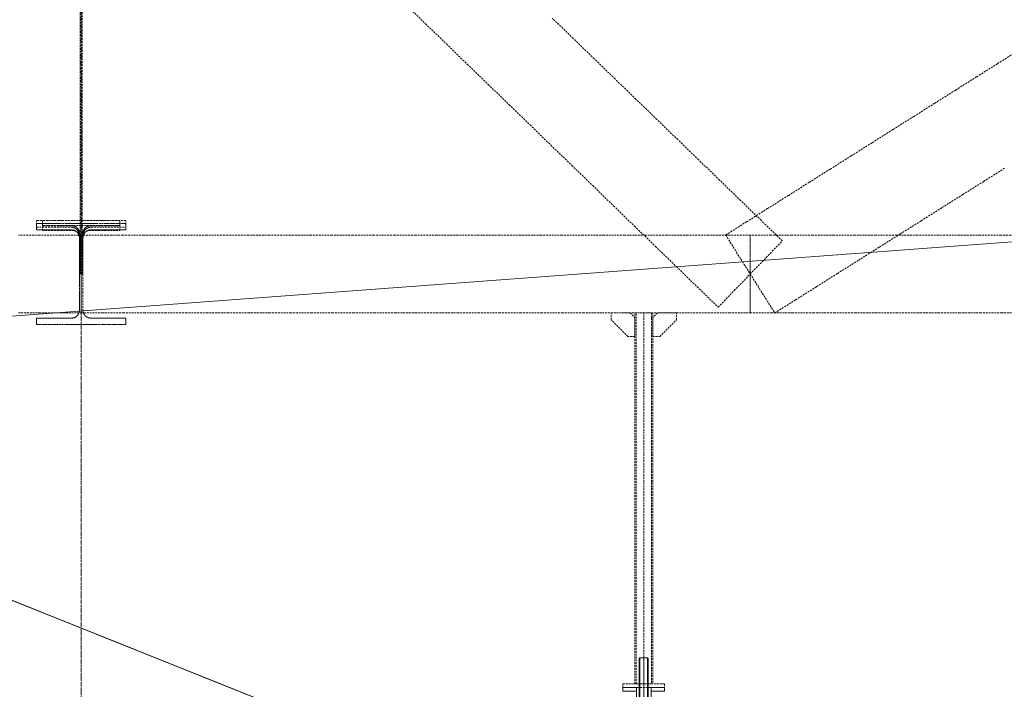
# Model space of a CAD drawing. Header units: millimetres. Extents: x -176817 to 571382, y -58489 to 156123.
# Tile 42 of 256: x -28953 to -25641, y -26804 to -24553. Entities that reach past the tile are written whole.
import ezdxf

# ---------------------------------------------------------------- set-up
doc = ezdxf.new("R2010")
doc.units = ezdxf.units.MM
doc.header["$LTSCALE"] = 0.2
for name, pattern in [('AM_ISO08W050', [18, 12, -1.5, 3, -1.5]), ('AM_ISO08W050x2', [9, 6, -0.75, 1.5, -0.75]), ('DASHDOT', [25.4, 12.7, -6.35, 0, -6.35]), ('HIDDEN', [9.525, 6.35, -3.175])]:
    doc.linetypes.add(name, pattern=pattern)
doc.layers.get('0').update_dxf_attribs({"lineweight": 13})
doc.layers.get('Defpoints').update_dxf_attribs({"lineweight": 13})
for name, color, linetype, lineweight in [('-A Siatka', 30, 'Continuous', 35), ('-AAA Podkład', 252, 'Continuous', 13), ('-AAA Widok', 2, 'Continuous', 30), ('-AAA Wymiar', 1, 'Continuous', 18), ('AM_0N', 7, 'Continuous', 13), ('AM_7N', 4, 'AM_ISO08W050', 13)]:
    doc.layers.add(name, color=color, linetype=linetype, lineweight=lineweight)
doc.styles.get("Standard").update_dxf_attribs({"font": 'arial.ttf'})
doc.styles.add('WYMIARY', font='ROMANS.shx', dxfattribs={"width": 0.75, "oblique": 15})
doc.dimstyles.new('1 do 100', dxfattribs={"dimscale": 100, "dimtxt": 2, "dimasz": 2.5, "dimexe": 1.25, "dimexo": 0.625, "dimtad": 1, "dimdec": 0, "dimtxsty": 'WYMIARY', "dimcen": 2.5, "dimclrd": 256, "dimclre": 256, "dimclrt": 2, "dimadec": 0, "dimazin": 0, "dimtfac": 1, "dimtdec": 0, "dimtmove": 0, "dimatfit": 3, "dimfxl": 1.25, "dimlwd": -1, "dimlwe": -1, "dimarcsym": 0})
doc.dimstyles.new('STANDARD-100', dxfattribs={"dimscale": 100, "dimtxt": 2, "dimasz": 2, "dimexe": 0, "dimexo": 0, "dimgap": 0.6, "dimtad": 1, "dimdec": 0, "dimzin": 12, "dimdsep": 46, "dimtxsty": 'Standard', "dimcen": 1, "dimclrd": 256, "dimclre": 256, "dimclrt": 2, "dimadec": 0, "dimazin": 0, "dimtfac": 1, "dimtdec": 0, "dimtmove": 0, "dimatfit": 3, "dimfxl": 0, "dimtolj": 1, "dimtzin": 0, "dimarcsym": 0})

# ---------------------------------------------------------------- blocks, each defined once
blk = doc.blocks.new('*D9')
at = {"layer": '-AAA Wymiar', "transparency": 16777216}
for p, q in [((-19745.8, -45733.6), (-19745.8, 19037.7)), ((-28477.9, 18912.7), (-19995.8, 18912.7)), ((-28727.9, 18850.2), (-28727.9, 18787.7))]:
    blk.add_line(p, q, dxfattribs=at)
for points in [[(-28477.9, 18954.4), (-28477.9, 18871), (-28727.9, 18912.7)], [(-19995.8, 18954.4), (-19995.8, 18871), (-19745.8, 18912.7)]]:
    blk.add_solid(points, dxfattribs=at)
at = {"layer": 'Defpoints', "color": 0, "transparency": 16777216}
for p in [(-28727.9, 18912.7), (-19745.8, 18912.7), (-19745.8, -45796.1)]:
    blk.add_point(p, dxfattribs=at)
at = {"layer": '-AAA Wymiar', "color": 2, "transparency": 16777216, "insert": (-24236.9, 19075.2), "char_height": 200, "attachment_point": 5, "style": 'WYMIARY'}
blk.add_mtext('8982', dxfattribs=at)
blk = doc.blocks.new('*D881')
at = {"layer": '-AAA Podkład', "linetype": 'HIDDEN', "lineweight": -2, "ltscale": 5, "transparency": 16777216}
for p, q in [((25450, -43854), (25450, -46507.2)), ((28242, -44958.9), (28242, -46507.2)), ((28042, -46507.2), (25650, -46507.2))]:
    blk.add_line(p, q, dxfattribs=at)
at = {"layer": '-AAA Podkład', "linetype": 'HIDDEN', "ltscale": 5, "transparency": 16777216}
for points in [[(25650, -46473.9), (25650, -46540.5), (25450, -46507.2)], [(28042, -46473.9), (28042, -46540.5), (28242, -46507.2)]]:
    blk.add_solid(points, dxfattribs=at)
at = {"layer": 'Defpoints', "color": 0, "linetype": 'HIDDEN', "ltscale": 5, "transparency": 16777216}
for p in [(25450, -43854), (28242, -44958.9, 0), (25450, -46507.2)]:
    blk.add_point(p, dxfattribs=at)
at = {"layer": '-AAA Podkład', "color": 2, "linetype": 'HIDDEN', "ltscale": 5, "transparency": 16777216, "insert": (26846, -46345.1), "char_height": 200, "attachment_point": 5}
blk.add_mtext('\\A1;2792', dxfattribs=at)
blk = doc.blocks.new('*U1083')
at = {"layer": 'AM_0N'}
for p, q in [((-28, 230.6), (28, 230.6)), ((-28, 226.6), (-28, 230.6)), ((28, 226.6), (-28, 226.6)), ((28, 230.6), (28, 226.6))]:
    blk.add_line(p, q, dxfattribs=at)
at = {"layer": 'AM_7N', "linetype": 'AM_ISO08W050x2'}
blk.add_line((0, 233.6), (0, 223.6), dxfattribs=at)
blk = doc.blocks.new('*U1084')
at = {"layer": 'AM_0N'}
for p, q in [((33.8, 222.6), (-33, 222.6)), ((29.3, 219.8), (-30.7, 209)), ((-30.7, 201.1), (7.4, 194.3)), ((-2.7, 214.1), (-30.3, 215.9)), ((-29.7, 215.9), (30.3, 219.9)), ((-29.3, 201.1), (30.7, 211.9)), ((30.7, 198.2), (-7.4, 205.1)), ((30, 219.9), (30.3, 219.9)), ((29.3, 198.2), (-30.7, 187.4)), ((-30.7, 179.5), (7.4, 172.7)), ((29.3, 176.6), (-30.7, 165.8)), ((-29.3, 179.5), (30.7, 190.3)), ((-29.3, 157.9), (30.7, 168.7)), ((30.7, 176.6), (-7.4, 183.5)), ((-30.7, 157.9), (7.4, 151.1)), ((29.3, 155), (-30.7, 144.2)), ((-30.7, 136.3), (7.4, 129.5)), ((29.3, 133.4), (-30.7, 122.6)), ((-29.3, 136.3), (30.7, 147.1)), ((30.7, 155), (-7.4, 161.9)), ((30.7, 133.4), (-7.4, 140.3)), ((-33.8, 112), (33, 112)), ((29.7, 118.7), (-30.3, 114.7)), ((-30, 114.7), (-30.3, 114.7)), ((-29.3, 114.7), (30.7, 125.5)), ((2.7, 120.5), (30.3, 118.7))]:
    blk.add_line(p, q, dxfattribs=at)
for centre, start, end in [((-30, 219.9), 138.0181, 273.8226), ((-30, 205.1), 100.2034, 280.2034), ((30, 215.9), 280.2034, 100.2034), ((30, 223.9), 273.8226, 340.5288), ((-30, 183.5), 100.2034, 280.2034), ((-30, 161.9), 100.2034, 280.2034), ((30, 194.3), 280.2034, 100.2034), ((30, 172.7), 280.2034, 100.2034), ((-30, 140.3), 100.2034, 280.2034), ((30, 151.1), 280.2034, 100.2034), ((30, 129.5), 280.2034, 100.2034), ((-30, 118.7), 100.2034, 280.2034), ((-30, 110.7), 93.8226, 160.5288), ((30, 114.7), 318.0181, 93.8226)]:
    blk.add_arc(centre, 4, start, end, dxfattribs=at)
at = {"layer": 'AM_7N', "linetype": 'AM_ISO08W050x2'}
for p, q in [((-30, 109), (-30, 225.6)), ((0, 109), (0, 225.6)), ((30, 109), (30, 225.6))]:
    blk.add_line(p, q, dxfattribs=at)
blk = doc.blocks.new('*U1085')
at = {"layer": 'AM_0N'}
for p, q in [((-28, 82), (28, 82)), ((-28, 78), (-28, 82)), ((28, 78), (-28, 78)), ((28, 82), (28, 78))]:
    blk.add_line(p, q, dxfattribs=at)
at = {"layer": 'AM_7N', "linetype": 'AM_ISO08W050x2'}
blk.add_line((0, 85), (0, 75), dxfattribs=at)
blk = doc.blocks.new('*U1086')
at = {"layer": 'AM_0N'}
for p, q in [((-26.6, 242.6), (-21.4, 245.6)), ((-26.6, 242.6), (-26.6, 233.6)), ((-26.6, 233.6), (-21.4, 230.6)), ((21.3, 245.6), (-21.4, 245.6)), ((-13.3, 242.6), (-13.3, 233.6)), ((13.3, 242.6), (13.3, 233.6)), ((26.6, 242.6), (21.3, 245.6)), ((26.6, 233.6), (21.3, 230.6)), ((26.6, 242.6), (26.6, 233.6)), ((21.3, 230.6), (-21.4, 230.6))]:
    blk.add_line(p, q, dxfattribs=at)
for centre, radius, start, end in [((-19.9, 232.9), 11.7, 55.5615, 115.5615), ((-19.9, 243.3), 11.7, 244.4385, 304.4385), ((0, 200.7), 43.9, 72.383, 107.617), ((0, 275.4), 43.9, 252.383, 287.617), ((19.9, 232.9), 11.7, 64.4385, 124.4385), ((19.9, 243.3), 11.7, 235.5615, 295.5615)]:
    blk.add_arc(centre, radius, start, end, dxfattribs=at)
at = {"layer": 'AM_7N', "linetype": 'AM_ISO08W050x2'}
blk.add_line((0, 248.6), (0, 227.6), dxfattribs=at)
blk = doc.blocks.new('A$C09B41FFC')
at = {"layer": '-AAA Podkład', "color": 7}
for p, q in [((-13, 500), (-13, 284.6)), ((0, 500), (0, 70)), ((13, 500), (13, 284.6)), ((-13, 264.6), (-13, 214.6)), ((13, 264.6), (13, 214.6)), ((-16, 222.6), (-16, 226.6)), ((-15, 222.6), (15, 222.6)), ((-15, 214.6), (15, 214.6)), ((16, 222.6), (16, 226.6)), ((-16.2, 172.6), (-15, 172.6)), ((-15.2, 171.6), (-15, 171.6)), ((15, 172.6), (16.2, 172.6)), ((15, 171.6), (15.2, 171.6)), ((-16.2, 82), (-15, 82)), ((-16.2, 82), (-15, 82)), ((-15.2, 83), (-15, 83)), ((16.2, 82, 0), (15, 82, 0)), ((21.2, 82), (20, 82))]:
    blk.add_line(p, q, dxfattribs=at)
for points in [[(15, 284.6), (15, 498), (13, 500), (-13, 500), (-15, 498), (-15, 284.6)], [(-15, 264.6), (-10.5, 264.6), (-10.5, 284.6), (-15, 284.6)], [(15, 264.6), (10.5, 264.6), (10.5, 284.6), (15, 284.6)], [(-15, 264.6), (-15, 72), (-13, 70), (13, 70), (15, 72), (15, 264.6)], [(-15, 226.6), (-38.1, 226.6), (-38.1, 222.6), (-15, 222.6)], [(-15, 222.6), (-38.1, 222.6), (-38.1, 207.6), (-15, 207.6)], [(15, 226.6), (38.1, 226.6), (38.1, 222.6), (15, 222.6)], [(15, 222.6), (38.1, 222.6), (38.1, 207.6), (15, 207.6)], [(-25, 112), (-41.2, 112), (-41.2, 98), (-25, 98)], [(25, 98), (41.3, 98), (41.3, 112), (25, 112)]]:
    blk.add_lwpolyline(points, dxfattribs=at)
at = {"layer": '-AAA Podkład', "color": 7, "elevation": 0}
for points in [[(-25, 400), (-70, 400), (-70, 388), (-25, 388)], [(25, 388), (70, 388), (70, 400), (25, 400)], [(-44.4, 12), (-44.4, 112), (-41.2, 112), (-41.2, 12)], [(44.5, 12), (44.5, 112), (41.3, 112), (41.3, 12)]]:
    blk.add_lwpolyline(points, dxfattribs=at)
for points in [[(-25, 340), (-25, 400), (-14.2, 400), (-13.2, 399), (-13.2, 341), (-14.2, 340)], [(25, 340), (25, 400), (14.2, 400), (13.2, 399), (13.2, 341), (14.2, 340)]]:
    blk.add_lwpolyline(points, close=True, dxfattribs=at)
at = {"layer": '-AAA Podkład', "color": 7}
for points in [[(-38.1, 207.6), (-35.2, 207.6), (-35.2, 222.6), (-38.1, 222.6)], [(38.1, 207.6), (35.2, 207.6), (35.2, 222.6), (38.1, 222.6)], [(-25, 172.6), (-25, 82), (-16.2, 82), (-15.2, 83), (-15.2, 171.6), (-16.2, 172.6)], [(25, 172.6), (25, 82), (16.2, 82), (15.2, 83), (15.2, 171.6), (16.2, 172.6)]]:
    blk.add_lwpolyline(points, close=True, dxfattribs=at)
blk.add_circle((-30, 118.7), 4, dxfattribs=at)
for points in [[(-25, 112), (-25, 113), (-26, 112)], [(25, 112), (25, 113), (26, 112)]]:
    blk.add_solid(points, dxfattribs=at)
for name in ['*U1083', '*U1086', '*U1084', '*U1085']:
    blk.add_blockref(name, (0, 0), dxfattribs=at)
blk = doc.blocks.new('Profil rev.B')
at = {"layer": '-A Siatka', "linetype": 'HIDDEN', "const_width": 3, "elevation": 0}
blk.add_lwpolyline([(24789.1, 1112.9), (24789.1, 1062.9), (27533.8, -36.5, 0.095882), (27543.4, -38.4), (28668.6, -37.5), (28668.6, 9.2)], format="xyb", dxfattribs=at)
blk = doc.blocks.new('Podkład rev.B')
at = {"layer": '-AAA Podkład', "linetype": 'HIDDEN', "ltscale": 5}
for p, q in [((26350, 2544.3, 0), (26350, -48454.9, 0)), ((28242, -43221, 0), (28242, -44469.2, 0))]:
    blk.add_line(p, q, dxfattribs=at)
for points in [[(28492.2, -43202.3), (28546.1, -43146.7), (28600, -43091), (28653.9, -43035.3), (28707.8, -42979.6), (28637.5, -42911.5), (28567.2, -42843.5), (28496.9, -42775.4), (28426.6, -42707.4), (28356.2, -42639.3), (28285.9, -42571.3), (28215.6, -42503.2), (28145.3, -42435.1), (28075, -42367.1), (28004.7, -42299), (27934.4, -42231)], [(27437.5, -42181.5), (27507.8, -42249.6), (27578.1, -42317.6), (27648.4, -42385.7), (27718.8, -42453.7), (27789.1, -42521.8), (27859.4, -42589.8), (27929.7, -42657.9), (28000, -42725.9), (28070.3, -42794), (28140.6, -42862.1), (28210.9, -42930.1), (28281.3, -42998.2), (28351.6, -43066.2), (28421.9, -43134.3), (28492.2, -43202.3)], [(26347, -42206.2), (26347, -42274.3), (26347, -42342.3), (26347, -42410.4), (26347, -42478.5), (26347, -42546.5), (26347, -42614.6), (26347, -42682.6), (26347, -42750.7), (26347, -42818.7), (26347, -42886.8), (26347, -42954.9), (26347, -43022.9), (26347, -43091), (26353, -43091), (26353, -43022.9), (26353, -42954.9), (26353, -42886.8), (26353, -42818.7), (26353, -42750.7), (26353, -42682.6), (26353, -42614.6), (26353, -42546.5), (26353, -42478.5), (26353, -42410.4), (26353, -42342.3), (26353, -42274.3), (26353, -42206.2)], [(29501.8, -42339.8), (29431.5, -42384.1), (29361.1, -42428.4), (29290.8, -42472.7), (29220.5, -42517), (29150.2, -42561.3), (29079.9, -42605.5), (29009.6, -42649.8), (28939.3, -42694.1), (28869, -42738.4), (28798.6, -42782.7), (28728.3, -42827), (28658, -42871.2), (28587.7, -42915.5), (28517.4, -42959.8), (28558.7, -43025.4), (28600, -43091), (28641.3, -43156.5), (28682.6, -43222.1), (28752.9, -43177.8), (28823.2, -43133.6), (28893.5, -43089.3), (28963.9, -43045), (29034.2, -43000.7), (29104.5, -42956.4), (29174.8, -42912.1), (29245.1, -42867.8), (29315.4, -42823.6), (29385.7, -42779.3), (29456, -42735)], [(26356, -43091), (26356, -43026.6), (26356, -42962.2), (26356, -42961.5), (26356, -42960.9), (26356.1, -42960.2), (26356.1, -42959.5), (26356.2, -42958.8), (26356.3, -42958.1), (26356.4, -42957.5), (26356.5, -42956.8), (26356.6, -42956.1), (26356.8, -42955.4), (26356.9, -42954.8), (26357.1, -42954.1), (26357.3, -42953.5), (26357.5, -42952.8), (26357.7, -42952.2), (26358, -42951.5), (26358.2, -42950.9), (26358.5, -42950.3), (26358.7, -42949.6), (26359, -42949), (26359.3, -42948.4), (26359.7, -42947.8), (26360, -42947.2), (26360.4, -42946.6), (26360.7, -42946.1), (26361.1, -42945.5), (26361.5, -42944.9), (26361.9, -42944.4), (26362.3, -42943.8), (26362.7, -42943.3), (26363.2, -42942.8), (26363.6, -42942.3), (26364.1, -42941.8), (26364.6, -42941.3), (26365.1, -42940.8), (26365.6, -42940.4), (26366.1, -42939.9), (26366.6, -42939.5), (26367.1, -42939.1), (26367.7, -42938.6), (26368.3, -42938.3), (26368.8, -42937.9), (26369.4, -42937.5), (26370, -42937.2), (26370.6, -42936.8), (26371.2, -42936.5), (26371.8, -42936.2), (26372.4, -42935.9), (26373, -42935.6), (26373.7, -42935.4), (26374.3, -42935.1), (26374.9, -42934.9), (26375.6, -42934.7), (26376.3, -42934.5), (26376.9, -42934.3), (26377.6, -42934.2), (26378.2, -42934.1), (26378.9, -42933.9), (26379.6, -42933.8), (26380.3, -42933.8), (26381, -42933.7), (26381.6, -42933.6), (26382.3, -42933.6), (26383, -42933.6), (26441.5, -42933.6), (26500, -42933.6), (26500, -42910.8), (26425, -42910.8), (26350, -42910.8), (26275, -42910.8), (26200, -42910.8), (26200, -42933.6), (26258.5, -42933.6), (26317, -42933.6), (26317.7, -42933.6), (26318.4, -42933.6), (26319, -42933.7), (26319.7, -42933.8), (26320.4, -42933.8), (26321.1, -42933.9), (26321.8, -42934.1), (26322.4, -42934.2), (26323.1, -42934.3), (26323.7, -42934.5), (26324.4, -42934.7), (26325.1, -42934.9), (26325.7, -42935.1), (26326.3, -42935.4), (26327, -42935.6), (26327.6, -42935.9), (26328.2, -42936.2), (26328.8, -42936.5), (26329.4, -42936.8), (26330, -42937.2), (26330.6, -42937.5), (26331.2, -42937.9), (26331.7, -42938.3), (26332.3, -42938.6), (26332.9, -42939.1), (26333.4, -42939.5), (26333.9, -42939.9), (26334.4, -42940.4), (26334.9, -42940.8), (26335.4, -42941.3), (26335.9, -42941.8), (26336.4, -42942.3), (26336.8, -42942.8), (26337.3, -42943.3), (26337.7, -42943.8), (26338.1, -42944.4), (26338.5, -42944.9), (26338.9, -42945.5), (26339.3, -42946.1), (26339.6, -42946.6), (26340, -42947.2), (26340.3, -42947.8), (26340.7, -42948.4), (26341, -42949), (26341.3, -42949.6), (26341.5, -42950.3), (26341.8, -42950.9), (26342, -42951.5), (26342.3, -42952.2), (26342.5, -42952.8), (26342.7, -42953.5), (26342.9, -42954.1), (26343.1, -42954.8), (26343.2, -42955.5), (26343.4, -42956.1), (26343.5, -42956.8), (26343.6, -42957.5), (26343.7, -42958.1), (26343.8, -42958.8), (26343.9, -42959.5), (26343.9, -42960.2), (26344, -42960.9), (26344, -42961.5), (26344, -42962.2), (26344, -43026.6), (26344, -43091), (26356, -43091)], [(26353.8, -43091), (26353.8, -43027.4), (26353.8, -42963.8), (26353.8, -42962.3), (26353.8, -42960.9), (26353.9, -42959.4), (26354.1, -42958), (26354.3, -42956.6), (26354.5, -42955.1), (26354.8, -42953.7), (26355.1, -42952.3), (26355.5, -42950.9), (26355.9, -42949.5), (26356.4, -42948.1), (26356.6, -42947.5), (26356.9, -42946.8), (26357.1, -42946.1), (26357.4, -42945.5), (26357.7, -42944.8), (26358, -42944.1), (26358.3, -42943.5), (26358.7, -42942.8), (26359, -42942.2), (26359.4, -42941.6), (26359.7, -42941), (26360.1, -42940.4), (26360.5, -42939.7), (26360.9, -42939.2), (26361.4, -42938.6), (26361.8, -42938), (26362.3, -42937.4), (26362.7, -42936.9), (26363.2, -42936.3), (26363.7, -42935.8), (26364.2, -42935.3), (26364.7, -42934.8), (26365.3, -42934.3), (26365.8, -42933.8), (26366.4, -42933.4), (26367, -42933), (26367.6, -42932.5), (26368.2, -42932.1), (26368.8, -42931.8), (26369.1, -42931.6), (26369.4, -42931.4), (26369.7, -42931.3), (26370.1, -42931.1), (26370.4, -42930.9), (26370.7, -42930.8), (26371.1, -42930.7), (26371.4, -42930.5), (26371.7, -42930.4), (26372.1, -42930.3), (26372.4, -42930.1), (26372.8, -42930), (26373.1, -42929.9), (26373.5, -42929.8), (26373.8, -42929.8), (26374.2, -42929.7), (26374.5, -42929.6), (26374.9, -42929.5), (26375.2, -42929.5), (26375.6, -42929.4), (26375.9, -42929.4), (26376.3, -42929.3), (26376.7, -42929.3), (26377, -42929.3), (26377.4, -42929.3), (26377.8, -42929.3), (26428.9, -42929.3), (26480, -42929.3), (26480, -42911.3), (26415, -42911.3), (26350, -42911.3), (26285, -42911.3), (26220, -42911.3), (26220, -42929.3), (26271.1, -42929.3), (26322.3, -42929.3), (26322.6, -42929.3), (26323, -42929.3), (26323.3, -42929.3), (26323.7, -42929.3), (26324.1, -42929.4), (26324.4, -42929.4), (26324.8, -42929.5), (26325.1, -42929.5), (26325.5, -42929.6), (26325.8, -42929.7), (26326.2, -42929.8), (26326.5, -42929.8), (26326.9, -42929.9), (26327.2, -42930), (26327.6, -42930.1), (26327.9, -42930.3), (26328.3, -42930.4), (26328.6, -42930.5), (26328.9, -42930.7), (26329.3, -42930.8), (26329.6, -42930.9), (26329.9, -42931.1), (26330.3, -42931.3), (26330.6, -42931.4), (26330.9, -42931.6), (26331.2, -42931.8), (26331.8, -42932.2), (26332.4, -42932.5), (26333, -42933), (26333.6, -42933.4), (26334.2, -42933.8), (26334.7, -42934.3), (26335.3, -42934.8), (26335.8, -42935.3), (26336.3, -42935.8), (26336.8, -42936.3), (26337.3, -42936.9), (26337.7, -42937.4), (26338.2, -42938), (26338.6, -42938.6), (26339.1, -42939.2), (26339.5, -42939.8), (26339.9, -42940.4), (26340.3, -42941), (26340.6, -42941.6), (26341, -42942.2), (26341.3, -42942.9), (26341.7, -42943.5), (26342, -42944.1), (26342.3, -42944.8), (26342.6, -42945.5), (26342.9, -42946.1), (26343.1, -42946.8), (26343.4, -42947.5), (26343.6, -42948.2), (26344.1, -42949.5), (26344.5, -42950.9), (26344.9, -42952.3), (26345.2, -42953.7), (26345.5, -42955.1), (26345.7, -42956.6), (26345.9, -42958), (26346.1, -42959.4), (26346.2, -42960.9), (26346.2, -42962.3), (26346.3, -42963.8), (26346.3, -43027.4), (26346.3, -43091), (26353.8, -43091)], [(26383, -42942.5), (26441.5, -42942.5), (26500, -42942.5), (26500, -42921), (26425, -42921), (26350, -42921), (26275, -42921), (26200, -42921), (26200, -42942.5), (26258.5, -42942.5), (26317, -42942.5), (26317.6, -42942.5), (26318.2, -42942.5), (26318.8, -42942.5), (26319.4, -42942.6), (26320, -42942.6), (26320.7, -42942.7), (26321.3, -42942.8), (26321.9, -42942.9), (26322.5, -42943), (26323.2, -42943.2), (26323.8, -42943.3), (26324.4, -42943.5), (26325.1, -42943.7), (26325.7, -42943.9), (26326.3, -42944.1), (26326.9, -42944.4), (26327.6, -42944.6), (26328.2, -42944.9), (26328.8, -42945.2), (26329.4, -42945.5), (26330, -42945.8), (26330.6, -42946.1), (26331.2, -42946.5), (26331.8, -42946.9), (26332.3, -42947.3), (26332.9, -42947.7), (26333.5, -42948.1), (26334, -42948.5), (26334.6, -42948.9), (26335.1, -42949.4), (26335.6, -42949.9), (26336.1, -42950.4), (26336.6, -42950.9), (26337.1, -42951.4), (26337.5, -42951.9), (26338, -42952.4), (26338.4, -42953), (26338.8, -42953.5), (26339.2, -42954.1), (26339.6, -42954.7), (26340, -42955.3), (26340.3, -42955.9), (26340.7, -42956.5), (26341, -42957.1), (26341.3, -42957.7), (26341.6, -42958.3), (26341.8, -42958.9), (26342.1, -42959.5), (26342.3, -42960.2), (26342.6, -42960.8), (26342.8, -42961.4), (26343, -42962), (26343.1, -42962.7), (26343.3, -42963.3), (26343.4, -42963.9), (26343.5, -42964.6), (26343.7, -42965.2), (26343.8, -42965.8), (26343.8, -42966.4), (26343.9, -42967), (26343.9, -42967.7), (26344, -42968.3), (26344, -42968.9), (26344, -42969.5), (26344, -43030.2), (26344, -43091), (26344, -43151.7), (26344, -43212.5), (26344, -43213.1), (26344, -43213.7), (26343.9, -43214.3), (26343.9, -43214.9), (26343.8, -43215.5), (26343.8, -43216.1), (26343.7, -43216.8), (26343.5, -43217.4), (26343.4, -43218), (26343.3, -43218.6), (26343.1, -43219.3), (26343, -43219.9), (26342.8, -43220.5), (26342.6, -43221.2), (26342.3, -43221.8), (26342.1, -43222.4), (26341.8, -43223), (26341.6, -43223.6), (26341.3, -43224.3), (26341, -43224.9), (26340.7, -43225.5), (26340.3, -43226.1), (26340, -43226.7), (26339.6, -43227.2), (26339.2, -43227.8), (26338.8, -43228.4), (26338.4, -43228.9), (26338, -43229.5), (26337.5, -43230), (26337.1, -43230.5), (26336.6, -43231.1), (26336.1, -43231.6), (26335.6, -43232), (26335.1, -43232.5), (26334.6, -43233), (26334, -43233.4), (26333.5, -43233.9), (26332.9, -43234.3), (26332.3, -43234.7), (26331.8, -43235.1), (26331.2, -43235.4), (26330.6, -43235.8), (26330, -43236.1), (26329.4, -43236.4), (26328.8, -43236.8), (26328.2, -43237), (26327.6, -43237.3), (26326.9, -43237.6), (26326.3, -43237.8), (26325.7, -43238), (26325.1, -43238.2), (26324.4, -43238.4), (26323.8, -43238.6), (26323.2, -43238.8), (26322.5, -43238.9), (26321.9, -43239), (26321.3, -43239.1), (26320.7, -43239.2), (26320, -43239.3), (26319.4, -43239.4), (26318.8, -43239.4), (26318.2, -43239.4), (26317.6, -43239.5), (26317, -43239.5), (26258.5, -43239.5), (26200, -43239.5), (26200, -43261), (26275, -43261), (26350, -43261), (26425, -43261), (26500, -43261), (26500, -43239.5), (26441.5, -43239.5), (26383, -43239.5), (26441.5, -43239.5), (26500, -43239.5), (26500, -43261), (26400, -43261), (26300, -43261), (26200, -43261), (26200, -43239.5), (26258.5, -43239.5), (26317, -43239.5), (26317.7, -43239.5), (26318.3, -43239.4), (26319, -43239.4), (26319.6, -43239.3), (26320.3, -43239.3), (26321, -43239.2), (26321.6, -43239.1), (26322.3, -43238.9), (26322.9, -43238.8), (26323.6, -43238.7), (26324.2, -43238.5), (26324.8, -43238.3), (26325.5, -43238.1), (26326.1, -43237.9), (26326.7, -43237.7), (26327.3, -43237.4), (26327.9, -43237.1), (26328.5, -43236.9), (26329.1, -43236.6), (26329.7, -43236.3), (26330.3, -43236), (26330.9, -43235.6), (26331.4, -43235.3), (26332, -43234.9), (26332.5, -43234.5), (26333.1, -43234.2), (26333.6, -43233.8), (26334.1, -43233.3), (26334.6, -43232.9), (26335.1, -43232.5), (26335.6, -43232), (26336.1, -43231.6), (26336.6, -43231.1), (26337, -43230.6), (26337.4, -43230.1), (26337.9, -43229.6), (26338.3, -43229.1), (26338.7, -43228.5), (26339.1, -43228), (26339.5, -43227.5), (26339.8, -43226.9), (26340.2, -43226.3), (26340.5, -43225.8), (26340.8, -43225.2), (26341.1, -43224.6), (26341.4, -43224), (26341.7, -43223.4), (26341.9, -43222.8), (26342.2, -43222.2), (26342.4, -43221.6), (26342.6, -43220.9), (26342.8, -43220.3), (26343, -43219.7), (26343.2, -43219), (26343.3, -43218.4), (26343.5, -43217.7), (26343.6, -43217.1), (26343.7, -43216.4), (26343.8, -43215.8), (26343.9, -43215.1), (26343.9, -43214.5), (26344, -43213.8), (26344, -43213.1), (26344, -43212.5), (26344, -43131.5), (26344, -43050.5), (26344, -42969.5), (26344, -42968.8), (26344, -42968.1), (26343.9, -42967.5), (26343.9, -42966.8), (26343.8, -42966.2), (26343.7, -42965.5), (26343.6, -42964.8), (26343.5, -42964.2), (26343.3, -42963.6), (26343.2, -42962.9), (26343, -42962.3), (26342.8, -42961.6), (26342.6, -42961), (26342.4, -42960.4), (26342.2, -42959.8), (26341.9, -42959.1), (26341.7, -42958.5), (26341.4, -42957.9), (26341.1, -42957.3), (26340.8, -42956.7), (26340.5, -42956.2), (26340.2, -42955.6), (26339.8, -42955), (26339.5, -42954.5), (26339.1, -42953.9), (26338.7, -42953.4), (26338.3, -42952.9), (26337.9, -42952.3), (26337.4, -42951.8), (26337, -42951.3), (26336.6, -42950.8), (26336.1, -42950.4), (26335.6, -42949.9), (26335.1, -42949.5), (26334.6, -42949), (26334.1, -42948.6), (26333.6, -42948.2), (26333.1, -42947.8), (26332.5, -42947.4), (26332, -42947), (26331.4, -42946.7), (26330.9, -42946.3), (26330.3, -42946), (26329.7, -42945.7), (26329.1, -42945.3), (26328.5, -42945.1), (26327.9, -42944.8), (26327.3, -42944.5), (26326.7, -42944.3), (26326.1, -42944), (26325.5, -42943.8), (26324.8, -42943.6), (26324.2, -42943.4), (26323.6, -42943.3), (26322.9, -42943.1), (26322.3, -42943), (26321.6, -42942.9), (26321, -42942.8), (26320.3, -42942.7), (26319.6, -42942.6), (26319, -42942.5), (26318.3, -42942.5), (26317.7, -42942.5), (26317, -42942.5), (26258.5, -42942.5), (26200, -42942.5), (26200, -42921), (26300, -42921), (26400, -42921), (26500, -42921), (26500, -42942.5), (26441.5, -42942.5), (26383, -42942.5), (26382.4, -42942.5), (26381.8, -42942.5), (26381.2, -42942.5), (26380.6, -42942.6), (26380, -42942.6), (26379.3, -42942.7), (26378.7, -42942.8), (26378.1, -42942.9), (26377.5, -42943), (26376.8, -42943.2), (26376.2, -42943.3), (26375.6, -42943.5), (26374.9, -42943.7), (26374.3, -42943.9), (26373.7, -42944.1), (26373.1, -42944.4), (26372.4, -42944.6), (26371.8, -42944.9), (26371.2, -42945.2), (26370.6, -42945.5), (26370, -42945.8), (26369.4, -42946.1), (26368.8, -42946.5), (26368.2, -42946.9), (26367.7, -42947.3), (26367.1, -42947.7), (26366.5, -42948.1), (26366, -42948.5), (26365.4, -42948.9), (26364.9, -42949.4), (26364.4, -42949.9), (26363.9, -42950.4), (26363.4, -42950.9), (26362.9, -42951.4), (26362.5, -42951.9), (26362, -42952.4), (26361.6, -42953), (26361.2, -42953.5), (26360.8, -42954.1), (26360.4, -42954.7), (26360, -42955.3), (26359.7, -42955.9), (26359.3, -42956.5), (26359, -42957.1), (26358.7, -42957.7), (26358.4, -42958.3), (26358.2, -42958.9), (26357.9, -42959.5), (26357.7, -42960.2), (26357.4, -42960.8), (26357.2, -42961.4), (26357, -42962), (26356.9, -42962.7), (26356.7, -42963.3), (26356.6, -42963.9), (26356.5, -42964.6), (26356.3, -42965.2), (26356.2, -42965.8), (26356.2, -42966.4), (26356.1, -42967), (26356.1, -42967.7), (26356, -42968.3), (26356, -42968.9), (26356, -42969.5), (26356, -43030.2), (26356, -43091), (26356, -43151.7), (26356, -43212.5), (26356, -43213.1), (26356, -43213.7), (26356.1, -43214.3), (26356.1, -43214.9), (26356.2, -43215.5), (26356.2, -43216.1), (26356.3, -43216.8), (26356.5, -43217.4), (26356.6, -43218), (26356.7, -43218.6), (26356.9, -43219.3), (26357, -43219.9), (26357.2, -43220.5), (26357.4, -43221.2), (26357.7, -43221.8), (26357.9, -43222.4), (26358.2, -43223), (26358.4, -43223.6), (26358.7, -43224.3), (26359, -43224.9), (26359.3, -43225.5), (26359.7, -43226.1), (26360, -43226.7), (26360.4, -43227.2), (26360.8, -43227.8), (26361.2, -43228.4), (26361.6, -43228.9), (26362, -43229.5), (26362.5, -43230), (26362.9, -43230.5), (26363.4, -43231.1), (26363.9, -43231.6), (26364.4, -43232), (26364.9, -43232.5), (26365.4, -43233), (26366, -43233.4), (26366.5, -43233.9), (26367.1, -43234.3), (26367.7, -43234.7), (26368.2, -43235.1), (26368.8, -43235.4), (26369.4, -43235.8), (26370, -43236.1), (26370.6, -43236.4), (26371.2, -43236.8), (26371.8, -43237), (26372.4, -43237.3), (26373.1, -43237.6), (26373.7, -43237.8), (26374.3, -43238), (26374.9, -43238.2), (26375.6, -43238.4), (26376.2, -43238.6), (26376.8, -43238.8), (26377.5, -43238.9), (26378.1, -43239), (26378.7, -43239.1), (26379.3, -43239.2), (26380, -43239.3), (26380.6, -43239.4), (26381.2, -43239.4), (26381.8, -43239.4), (26382.4, -43239.5), (26383, -43239.5)], [(26346.3, -42975.7), (26346.3, -43033.3), (26346.3, -43091), (26353.8, -43091), (26353.8, -43033.3), (26353.8, -42975.7), (26353.8, -42974.3), (26353.8, -42973), (26354, -42971.6), (26354.1, -42970.3), (26354.3, -42968.9), (26354.6, -42967.6), (26354.7, -42966.9), (26354.9, -42966.3), (26355, -42965.6), (26355.2, -42964.9), (26355.4, -42964.3), (26355.6, -42963.6), (26355.8, -42963), (26356.1, -42962.3), (26356.3, -42961.7), (26356.5, -42961.1), (26356.8, -42960.4), (26357.1, -42959.8), (26357.4, -42959.2), (26357.7, -42958.6), (26358, -42958), (26358.3, -42957.4), (26358.6, -42956.8), (26359, -42956.2), (26359.3, -42955.6), (26359.7, -42955.1), (26360.1, -42954.5), (26360.5, -42954), (26360.9, -42953.4), (26361.4, -42952.9), (26361.8, -42952.4), (26362.2, -42951.9), (26362.7, -42951.4), (26363.2, -42950.9), (26363.7, -42950.4), (26364.2, -42949.9), (26364.7, -42949.5), (26365.2, -42949.1), (26365.7, -42948.6), (26366.3, -42948.2), (26366.9, -42947.8), (26367.4, -42947.5), (26368, -42947.1), (26368.6, -42946.8), (26369.2, -42946.5), (26369.8, -42946.2), (26370.5, -42945.9), (26371.1, -42945.7), (26371.7, -42945.4), (26372.4, -42945.2), (26372.7, -42945.1), (26373, -42945.1), (26373.4, -42945), (26373.7, -42944.9), (26374, -42944.8), (26374.4, -42944.8), (26374.7, -42944.7), (26375, -42944.6), (26375.4, -42944.6), (26375.7, -42944.6), (26376, -42944.5), (26376.4, -42944.5), (26376.7, -42944.5), (26377.1, -42944.5), (26377.4, -42944.4), (26377.8, -42944.4), (26428.9, -42944.4), (26480, -42944.4), (26480, -42928.2), (26415, -42928.2), (26350, -42928.2), (26285, -42928.2), (26220, -42928.2), (26220, -42944.4), (26271.1, -42944.4), (26322.3, -42944.4), (26322.6, -42944.4), (26323, -42944.5), (26323.4, -42944.5), (26323.8, -42944.5), (26324.2, -42944.5), (26324.5, -42944.6), (26324.9, -42944.6), (26325.3, -42944.7), (26325.7, -42944.8), (26326.1, -42944.8), (26326.4, -42944.9), (26326.8, -42945), (26327.2, -42945.1), (26327.5, -42945.2), (26327.9, -42945.3), (26328.3, -42945.4), (26328.6, -42945.6), (26329, -42945.7), (26329.3, -42945.8), (26329.7, -42946), (26330, -42946.1), (26330.4, -42946.3), (26330.7, -42946.5), (26331.1, -42946.6), (26331.4, -42946.8), (26331.8, -42947), (26332.1, -42947.2), (26332.4, -42947.4), (26333.1, -42947.8), (26333.7, -42948.2), (26334.3, -42948.7), (26334.9, -42949.1), (26335.4, -42949.6), (26336, -42950.1), (26336.5, -42950.6), (26337, -42951.1), (26337.5, -42951.6), (26338, -42952.1), (26338.4, -42952.6), (26338.8, -42953.1), (26339.2, -42953.6), (26339.6, -42954), (26339.9, -42954.5), (26340.3, -42955), (26340.6, -42955.6), (26340.9, -42956.1), (26341.2, -42956.5), (26341.5, -42957), (26342, -42958), (26342.5, -42959), (26343, -42960), (26343.4, -42961), (26343.8, -42961.9), (26344.2, -42962.9), (26344.5, -42963.9), (26344.8, -42964.9), (26345, -42965.9), (26345.3, -42966.9), (26345.5, -42967.8), (26345.7, -42968.8), (26345.8, -42969.8), (26345.9, -42970.8), (26346.1, -42971.8), (26346.1, -42972.7), (26346.2, -42973.7), (26346.2, -42974.7), (26346.3, -42975.7)], [(26350, -43221), (26350, -43156), (26350, -43091), (26350, -43026), (26350, -42961), (26279.7, -42961), (26209.4, -42961), (26139.1, -42961)], [(26139.1, -43221), (26209.4, -43221), (26279.7, -43221), (26350, -43221)], [(28600, -43221), (28600, -43156), (28600, -43091), (28600, -43026), (28600, -42961), (28529.7, -42961), (28459.4, -42961), (28389.1, -42961), (28318.8, -42961), (28248.4, -42961), (28178.1, -42961), (28107.8, -42961), (28037.5, -42961), (27967.2, -42961), (27896.9, -42961), (27826.6, -42961), (27756.3, -42961), (27685.9, -42961), (27615.6, -42961), (27545.3, -42961), (27475, -42961), (27404.7, -42961), (27334.4, -42961), (27264.1, -42961), (27193.8, -42961), (27123.4, -42961), (27053.1, -42961), (26982.8, -42961), (26912.5, -42961), (26842.2, -42961), (26771.9, -42961), (26701.6, -42961), (26631.3, -42961), (26560.9, -42961), (26490.6, -42961), (26420.3, -42961), (26350, -42961), (26350, -43026), (26350, -43091), (26350, -43156), (26350, -43221), (26420.3, -43221), (26490.6, -43221), (26560.9, -43221), (26631.3, -43221), (26701.6, -43221), (26771.9, -43221), (26842.2, -43221), (26912.5, -43221), (26982.8, -43221), (27053.1, -43221), (27123.4, -43221), (27193.8, -43221), (27264.1, -43221), (27334.4, -43221), (27404.7, -43221), (27475, -43221), (27545.3, -43221), (27615.6, -43221), (27685.9, -43221), (27756.3, -43221), (27826.6, -43221), (27896.9, -43221), (27967.2, -43221), (28037.5, -43221), (28102.8, -43221), (28173.1, -43221), (28248.4, -43221), (28323.8, -43221), (28389.1, -43221), (28459.4, -43221), (28529.7, -43221), (28600, -43221)], [(29514.1, -42961), (29443.8, -42961), (29373.4, -42961), (29303.1, -42961), (29232.8, -42961), (29162.5, -42961), (29092.2, -42961), (29021.9, -42961), (28951.6, -42961), (28881.3, -42961), (28810.9, -42961), (28740.6, -42961), (28670.3, -42961), (28600, -42961), (28600, -43026), (28600, -43091), (28600, -43156), (28600, -43221), (28670.3, -43221), (28740.6, -43221), (28810.9, -43221), (28881.3, -43221), (28951.6, -43221), (29021.9, -43221), (29092.2, -43221), (29162.5, -43221), (29232.8, -43221), (29303.1, -43221), (29373.4, -43221), (29443.8, -43221), (29514.1, -43221)]]:
    blk.add_lwpolyline(points, dxfattribs=at)
at = {"layer": '-AAA Podkład', "linetype": 'HIDDEN', "ltscale": 5, "elevation": 0}
for points in [[(28212, -43301), (28188, -43301), (28132, -43245), (28132, -43221), (28196, -43221), (28212, -43237)], [(28272, -44469.2), (28212, -44469.2), (28212, -43221), (28272, -43221)], [(28272, -43301), (28296, -43301), (28352, -43245), (28352, -43221), (28288, -43221), (28272, -43237)], [(28312, -44481.2), (28172, -44481.2), (28172, -44469.2), (28312, -44469.2)]]:
    blk.add_lwpolyline(points, close=True, dxfattribs=at)
for points in [[(28216, -44469.2), (28216, -43221)], [(28268, -43221), (28268, -44469.2)]]:
    blk.add_lwpolyline(points, dxfattribs=at)
at = {"layer": '-AAA Podkład', "linetype": 'HIDDEN', "ltscale": 5}
blk.add_blockref('A$C09B41FFC', (28242, -44881.2, 0), dxfattribs=at)
dim = blk.add_linear_dim(base=(25450, -46507.2, 0), p1=(28242, -44958.9, 0), p2=(25450, -43854, 0), dimstyle='STANDARD-100', dxfattribs=at)
dim.commit()
dim.dimension.update_dxf_attribs({"geometry": '*D881', "text_midpoint": (26846, -46345.1, 0)})

msp = doc.modelspace()

# ---------------------------------------------------------------- linework, layer by layer
at = {"layer": '-AAA Wymiar'}
msp.add_line((-10136.3136, -24152.2473), (-62528.8682, -28036.4309), dxfattribs=at)
at = {"color": 252, "linetype": 'DASHDOT', "ltscale": 3}
msp.add_line((-28745.7819, 19253.2914), (-28745.7819, -30771.4395), dxfattribs=at)

# ---------------------------------------------------------------- block references
at = {"layer": '-AAA Widok'}
msp.add_blockref('Profil rev.B', (-54397.4159, -27315.3924, 0), dxfattribs=at)
at = {"layer": '-AAA Wymiar'}
msp.add_blockref('Podkład rev.B', (-55095.7819, 17683.4632, 0), dxfattribs=at)

# ---------------------------------------------------------------- dimensions: what is measured, and where the dimension line sits
dim = msp.add_linear_dim(base=(-19745.7819, 18912.6998), p1=(-28727.9305, 18912.6998), p2=(-19745.7819, -45796.0606), dimstyle='1 do 100', override={"dimtmove": 1}, dxfattribs=at)
dim.commit()
dim.dimension.update_dxf_attribs({"geometry": '*D9', "text_midpoint": (-24236.8562, 19075.1998)})

doc.saveas('drawing.dxf')
